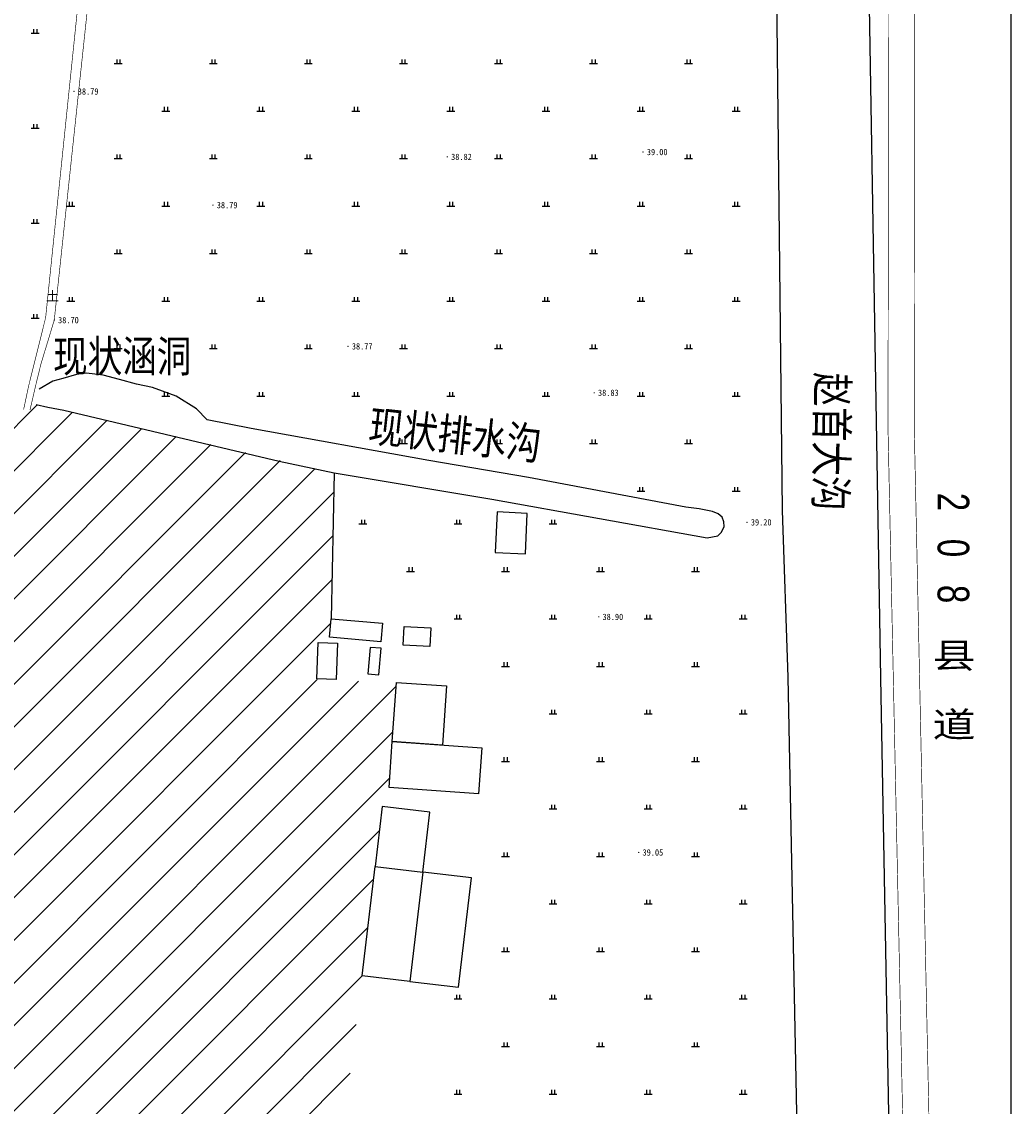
# Model space of a CAD drawing. Extents: x 456755 to 458049, y 3845626 to 3853218.
# Tile 17 of 80: x 457702 to 458014, y 3846440 to 3846783. Entities that reach past the tile are written whole.
import ezdxf
from ezdxf.enums import TextEntityAlignment as Align

# ---------------------------------------------------------------- set-up
doc = ezdxf.new("R2010")
doc.units = 0
doc.linetypes.add('X3', pattern=[5, 4, -1])
doc.layers.get('0').update_dxf_attribs({"linetype": 'CONTINUOUS'})
for name, color, linetype in [('DLSS', 4, 'CONTINUOUS'), ('DMTZ', 3, 'CONTINUOUS'), ('GCD', 1, 'CONTINUOUS'), ('JMD', 6, 'CONTINUOUS'), ('SXSS', 5, 'CONTINUOUS'), ('ZBTZ', 3, 'CONTINUOUS')]:
    doc.layers.add(name, color=color, linetype=linetype)
doc.styles.add('仿宋体', font='仿宋_GB2312.ttf', dxfattribs={"width": 0.8})
doc.styles.add('正等线体', font='simhei.ttf')
doc.styles.add('黑体', font='simhei.ttf')
doc.linetypes.add('10422', pattern='A,0.75,[150,AAA.SHX,S=0.5,R=0,X=0,Y=0.5],1.5,[177,AAA.SHX,S=1,R=0,X=0,Y=0.4],0.75', length=3)
doc.linetypes.add('1161', pattern='A,0,[149,AAA.SHX,S=0.15,R=0,X=0,Y=0],-1.6', length=1.6)
doc.linetypes.add('833', pattern='A,2,[150,AAA.SHX,S=0.8,R=0,X=0,Y=0.8],2,[150,AAA.SHX,S=2,R=0,X=0,Y=2],1e-11', length=4)
doc.linetypes.add('8352', pattern='A,1.5,[145,AAA.SHX,S=1,R=0,X=0,Y=1],1.5,-1,3,-1', length=8)

# ---------------------------------------------------------------- blocks, each defined once
blk = doc.blocks.new('GC200')
at = {"linetype": 'Continuous', "const_width": 0.2, "flags": 128}
blk.add_lwpolyline([(-0.1, 0, 1), (0.1, 0, 1)], format="xyb", close=True, dxfattribs=at)
blk = doc.blocks.new('gc119')
for p, q in [((-1.25, 0), (1.25, 0)), ((-0.5, 1.3), (-0.5, 0)), ((0.5, 1.3), (0.5, 0))]:
    blk.add_line(p, q)

msp = doc.modelspace()

# ---------------------------------------------------------------- hatches: boundary and pattern name
at = {"layer": 'JMD', "linetype": 'Continuous', "ltscale": 3}
h = msp.add_hatch(dxfattribs=at)
h.set_pattern_fill('ANSI31', color=256, scale=3, style=0)
h.set_pattern_definition([(45, (1813.1085, 541.688), (-6.73519209, 6.73519209), [])])
h.paths.add_polyline_path([(457815.73, 3846534.97), (457816.15, 3846541.05), (457817.93, 3846540.93), (457820.23, 3846574.1), (457795.16, 3846575.05), (457795.6, 3846586.7), (457799.18, 3846588.38), (457799.73, 3846596.39), (457800.65, 3846640.28), (457706.52, 3846661.82), (457686.41, 3846654.89), (457680.96, 3846654.41), (457635.32, 3846656.78), (457631.23, 3846650.28), (457628.06, 3846635.29), (457621.68, 3846635.1), (457618.09, 3846636.9), (457617.65, 3846642.13), (457617.62, 3846655.93), (457615.05, 3846659.56), (457608.63, 3846659.56), (457583.94, 3846664.36), (457541.28, 3846681.39), (457491.94, 3846688.06), (457458.14, 3846689.4), (457422.18, 3846696.18), (457398.09, 3846705.02), (457383.88, 3846711.1), (457370.74, 3846713.45), (457355.38, 3846715.14), (457339.3, 3846340.6), (457463.36, 3846336.36), (457464.04, 3846346.55), (457464.17, 3846382.19), (457468.16, 3846385.04), (457477.01, 3846386.1), (457583.88, 3846390.04), (457597.15, 3846391.44), (457598.49, 3846409.28), (457601.08, 3846421.93), (457604.36, 3846425.21), (457610.68, 3846427.34), (457620.51, 3846427.7), (457629.74, 3846427.33), (457636.18, 3846428.85), (457637.76, 3846439.07), (457652.22, 3846439.03), (457651.06, 3846397.65), (457651.37, 3846395.7), (457654.89, 3846393.64), (457658.04, 3846393.43), (457733.73, 3846387.41), (457780.1, 3846386.75), (457798.14, 3846384.82), (457801.91, 3846420.08), (457809.44, 3846481.43)])
h.paths.add_polyline_path([(457453.41, 3846480.86), (457602.66, 3846480.86), (457602.66, 3846540.27), (457453.41, 3846540.27)], flags=24)

# ---------------------------------------------------------------- linework, layer by layer
at = {"linetype": 'Continuous'}
msp.add_lwpolyline([(456966.52, 3845625.6), (458014.33, 3845625.6), (458014.33, 3847107.36), (456966.52, 3847107.36)], close=True, dxfattribs=at)
at = {"layer": 'DLSS', "linetype": 'Continuous', "const_width": 0.2, "flags": 128}
for points, elevation in [([(457975.43, 3846653.62), (457975.75, 3846944.34)], -33.29), ([(457983.73, 3846653.22), (457984.04, 3846944.33)], -33.29), ([(457704.6, 3846660.09), (457706.43, 3846668), (457708.06, 3846674.66), (457712.26, 3846688.5), (457735.63, 3846907.73), (457735.43, 3846923.14)], 5.25), ([(457988.89, 3845787.68), (457993.87, 3845787.41), (457975.43, 3846653.62)], 6.64), ([(458002.89, 3845753.06), (458002.12, 3845789.04), (457983.73, 3846653.22)], -33.29), ([(458002.89, 3845753.06), (458001.85, 3845801.67), (457983.73, 3846653.22)], -33.29)]:
    msp.add_lwpolyline(points, dxfattribs=dict(at, elevation=elevation))
at = {"layer": 'DLSS', "linetype": 'X3', "const_width": 0.2, "elevation": 5.25, "flags": 128}
msp.add_lwpolyline([(457702.59, 3846660.29), (457704.18, 3846667.74), (457706.09, 3846675.43), (457709.54, 3846689.3), (457732.09, 3846907.89), (457731.88, 3846923.1)], dxfattribs=at)
at = {"layer": 'DMTZ', "linetype": '10422', "const_width": 0.00000204, "elevation": 5.23, "flags": 128}
msp.add_lwpolyline([(457707.46, 3846666.73), (457706.52, 3846661.82)], dxfattribs=at)
at = {"layer": 'JMD', "linetype": 'Continuous', "elevation": -33.29, "flags": 128}
for points in [[(457852.02, 3846627.92), (457851.41, 3846615.12), (457860.96, 3846614.67), (457861.56, 3846627.47)], [(457799.69, 3846594.2), (457815.83, 3846592.79), (457815.32, 3846586.97), (457799.18, 3846588.38)], [(457822.73, 3846591.77), (457831.11, 3846591.3), (457830.78, 3846585.42), (457822.4, 3846585.89)], [(457801.67, 3846586.47), (457801.24, 3846575.03), (457795.16, 3846575.26), (457795.6, 3846586.7)], [(457811.93, 3846585.18), (457811.25, 3846576.82), (457814.73, 3846576.54), (457815.41, 3846584.9)], [(457820.23, 3846574.1), (457836.04, 3846573), (457834.75, 3846554.33), (457818.93, 3846555.43)], [(457818.93, 3846555.43), (457847.18, 3846553.47), (457846.18, 3846538.97), (457817.93, 3846540.93)], [(457813.5, 3846515.98), (457828.55, 3846514.22), (457830.78, 3846533.2), (457815.73, 3846534.97)], [(457828.55, 3846514.22), (457824.5, 3846479.67), (457809.44, 3846481.43), (457813.5, 3846515.98)], [(457828.55, 3846514.22), (457824.5, 3846479.67), (457839.88, 3846477.86), (457843.93, 3846512.41)]]:
    msp.add_lwpolyline(points, close=True, dxfattribs=at)
at = {"layer": 'SXSS', "linetype": '833', "flags": 128}
for points, elevation in [([(457982.52, 3846065.42), (457973.14, 3846575.56), (457967.56, 3846905.9), (457967.58, 3846922.55)], -33.29), ([(457931.64, 3846913.83), (457938.92, 3846907.55), (457941.98, 3846628.36), (457943.83, 3846575.79), (457947.65, 3846379.94)], 7.7), ([(457706.52, 3846661.82), (457710.26, 3846660.99), (457715.28, 3846660.02), (457783.25, 3846644), (457800.65, 3846640.28), (457850.39, 3846631.94), (457918.38, 3846619.78), (457921.69, 3846620.43), (457922.9, 3846621.57), (457923.71, 3846623.33), (457923.65, 3846624.81), (457923.11, 3846626.29), (457921.82, 3846627.37), (457920.07, 3846628.11), (457915.82, 3846628.92), (457911.64, 3846629.4), (457861.97, 3846638.79), (457830.45, 3846644.17), (457774.39, 3846654.26), (457760.47, 3846657.01), (457757.14, 3846660.52), (457750.77, 3846664.52), (457743.25, 3846667.27), (457738.21, 3846668.32), (457732.88, 3846669.75), (457727.74, 3846671.08), (457722.41, 3846671.74), (457719.27, 3846671.36), (457714.99, 3846670.03), (457711.85, 3846669.18), (457707.46, 3846666.73)], 5.22)]:
    msp.add_lwpolyline(points, dxfattribs=dict(at, elevation=elevation))
at = {"layer": 'ZBTZ', "linetype": '1161', "elevation": 5.22, "flags": 128}
msp.add_lwpolyline([(457800.65, 3846640.28), (457799.69, 3846594.2)], dxfattribs=at)

# ---------------------------------------------------------------- block references
at = {"layer": 'GCD', "linetype": 'Continuous'}
ref = msp.add_blockref('GC200', (457718.49, 3846760.69, 5.5), dxfattribs=at)
ref.add_attrib('height', '38.79', dxfattribs={"linetype": 'Continuous', "height": 2, "style": '正等线体', "width": 0.8}).set_placement((457719.69, 3846760.69, 5.5), align=Align.MIDDLE_LEFT)
ref = msp.add_blockref('GC200', (457898.1, 3846741.57, 5.71), dxfattribs=at)
ref.add_attrib('height', '39.00', dxfattribs={"linetype": 'Continuous', "height": 2, "style": '正等线体', "width": 0.8}).set_placement((457899.3, 3846741.57, 5.71), align=Align.MIDDLE_LEFT)
ref = msp.add_blockref('GC200', (457836.33, 3846740.04, 5.52), dxfattribs=at)
ref.add_attrib('height', '38.82', dxfattribs={"linetype": 'Continuous', "height": 2, "style": '正等线体', "width": 0.8}).set_placement((457837.53, 3846740.04, 5.52), align=Align.MIDDLE_LEFT)
ref = msp.add_blockref('GC200', (457762.36, 3846724.8, 5.5), dxfattribs=at)
ref.add_attrib('height', '38.79', dxfattribs={"linetype": 'Continuous', "height": 2, "style": '正等线体', "width": 0.8}).set_placement((457763.56, 3846724.8, 5.5), align=Align.MIDDLE_LEFT)
ref = msp.add_blockref('GC200', (457712.26, 3846688.5, 5.4), dxfattribs=at)
ref.add_attrib('height', '38.70', dxfattribs={"linetype": 'Continuous', "height": 2, "style": '正等线体', "width": 0.8}).set_placement((457713.46, 3846688.5, 5.4), align=Align.MIDDLE_LEFT)
ref = msp.add_blockref('GC200', (457804.99, 3846680.22, 5.48), dxfattribs=at)
ref.add_attrib('height', '38.77', dxfattribs={"linetype": 'Continuous', "height": 2, "style": '正等线体', "width": 0.8}).set_placement((457806.19, 3846680.22, 5.48), align=Align.MIDDLE_LEFT)
ref = msp.add_blockref('GC200', (457882.68, 3846665.57, 5.54), dxfattribs=at)
ref.add_attrib('height', '38.83', dxfattribs={"linetype": 'Continuous', "height": 2, "style": '正等线体', "width": 0.8}).set_placement((457883.88, 3846665.57, 5.54), align=Align.MIDDLE_LEFT)
ref = msp.add_blockref('GC200', (457930.92, 3846624.66, 5.91), dxfattribs=at)
ref.add_attrib('height', '39.20', dxfattribs={"linetype": 'Continuous', "height": 2, "style": '正等线体', "width": 0.8}).set_placement((457932.12, 3846624.66, 5.91), align=Align.MIDDLE_LEFT)
ref = msp.add_blockref('GC200', (457884.11, 3846594.81, 5.61), dxfattribs=at)
ref.add_attrib('height', '38.90', dxfattribs={"linetype": 'Continuous', "height": 2, "style": '正等线体', "width": 0.8}).set_placement((457885.31, 3846594.81, 5.61), align=Align.MIDDLE_LEFT)
ref = msp.add_blockref('GC200', (457896.74, 3846520.44, 5.76), dxfattribs=at)
ref.add_attrib('height', '39.05', dxfattribs={"linetype": 'Continuous', "height": 2, "style": '正等线体', "width": 0.8}).set_placement((457897.94, 3846520.44, 5.76), align=Align.MIDDLE_LEFT)
at = {"layer": 'ZBTZ', "linetype": 'Continuous'}
for p in [(457706.21, 3846779.06, -33.29), (457732.46, 3846769.49, -33.29), (457762.46, 3846769.49, -33.29), (457792.46, 3846769.49, -33.29), (457822.46, 3846769.49, -33.29), (457852.46, 3846769.49, -33.29), (457882.46, 3846769.49, -33.29), (457912.46, 3846769.49, -33.29), (457747.46, 3846754.49, -33.29), (457777.46, 3846754.49, -33.29), (457807.46, 3846754.49, -33.29), (457837.46, 3846754.49, -33.29), (457867.46, 3846754.49, -33.29), (457897.46, 3846754.49, -33.29), (457927.46, 3846754.49, -33.29), (457706.21, 3846749.06, -33.29), (457732.46, 3846739.49, -33.29), (457762.46, 3846739.49, -33.29), (457792.46, 3846739.49, -33.29), (457822.46, 3846739.49, -33.29), (457852.46, 3846739.49, -33.29), (457882.46, 3846739.49, -33.29), (457912.46, 3846739.49, -33.29), (457717.46, 3846724.49, -33.29), (457747.46, 3846724.49, -33.29), (457777.46, 3846724.49, -33.29), (457807.46, 3846724.49, -33.29), (457837.46, 3846724.49, -33.29), (457867.46, 3846724.49, -33.29), (457897.46, 3846724.49, -33.29), (457927.46, 3846724.49, -33.29), (457706.21, 3846719.06, -33.29), (457732.46, 3846709.49, -33.29), (457762.46, 3846709.49, -33.29), (457792.46, 3846709.49, -33.29), (457822.46, 3846709.49, -33.29), (457852.46, 3846709.49, -33.29), (457882.46, 3846709.49, -33.29), (457912.46, 3846709.49, -33.29), (457717.46, 3846694.49, -33.29), (457747.46, 3846694.49, -33.29), (457777.46, 3846694.49, -33.29), (457807.46, 3846694.49, -33.29), (457837.46, 3846694.49, -33.29), (457867.46, 3846694.49, -33.29), (457897.46, 3846694.49, -33.29), (457927.46, 3846694.49, -33.29), (457706.21, 3846689.06, -33.29), (457732.46, 3846679.49, -33.29), (457762.46, 3846679.49, -33.29), (457792.46, 3846679.49, -33.29), (457822.46, 3846679.49, -33.29), (457852.46, 3846679.49, -33.29), (457882.46, 3846679.49, -33.29), (457912.46, 3846679.49, -33.29), (457747.46, 3846664.49, -33.29), (457777.46, 3846664.49, -33.29), (457807.46, 3846664.49, -33.29), (457837.46, 3846664.49, -33.29), (457867.46, 3846664.49, -33.29), (457897.46, 3846664.49, -33.29), (457927.46, 3846664.49, -33.29), (457822.46, 3846649.49, -33.29), (457852.46, 3846649.49, -33.29), (457882.46, 3846649.49, -33.29), (457912.46, 3846649.49, -33.29), (457897.46, 3846634.49, -33.29), (457927.46, 3846634.49, -33.29), (457809.69, 3846624.17, -33.29), (457839.69, 3846624.17, -33.29), (457869.69, 3846624.17, -33.29), (457824.69, 3846609.17, -33.29), (457854.69, 3846609.17, -33.29), (457884.69, 3846609.17, -33.29), (457914.69, 3846609.17, -33.29), (457839.69, 3846594.17, -33.29), (457869.69, 3846594.17, -33.29), (457899.69, 3846594.17, -33.29), (457929.69, 3846594.17, -33.29), (457854.69, 3846579.17, -33.29), (457884.69, 3846579.17, -33.29), (457914.69, 3846579.17, -33.29), (457869.69, 3846564.17, -33.29), (457899.69, 3846564.17, -33.29), (457929.69, 3846564.17, -33.29), (457854.69, 3846549.17, -33.29), (457884.69, 3846549.17, -33.29), (457914.69, 3846549.17, -33.29), (457869.69, 3846534.17, -33.29), (457899.69, 3846534.17, -33.29), (457929.69, 3846534.17, -33.29), (457854.69, 3846519.17, -33.29), (457884.69, 3846519.17, -33.29), (457914.69, 3846519.17, -33.29), (457869.69, 3846504.17, -33.29), (457899.69, 3846504.17, -33.29), (457929.69, 3846504.17, -33.29), (457854.69, 3846489.17, -33.29), (457884.69, 3846489.17, -33.29), (457914.69, 3846489.17, -33.29), (457839.69, 3846474.17, -33.29), (457869.69, 3846474.17, -33.29), (457899.69, 3846474.17, -33.29), (457929.69, 3846474.17, -33.29), (457854.69, 3846459.17, -33.29), (457884.69, 3846459.17, -33.29), (457914.69, 3846459.17, -33.29), (457839.69, 3846444.17, -33.29), (457869.69, 3846444.17, -33.29), (457899.69, 3846444.17, -33.29), (457929.69, 3846444.17, -33.29)]:
    msp.add_blockref('gc119', p, dxfattribs=at)

# ---------------------------------------------------------------- texts
at = {"color": 4, "linetype": 'Continuous', "insert": (458001.06, 3846634, -33.29), "char_height": 10, "attachment_point": 1, "rotation": 270, "style": '仿宋体'}
msp.add_mtext('{\\f@PMingLiU-ExtB|b0|i0|c0|p18;2\\f@PMingLiU-ExtB|b0|i0|c134|p18;   \\f@PMingLiU-ExtB|b0|i0|c0|p18;0\\f@PMingLiU-ExtB|b0|i0|c134|p18;   \\f@PMingLiU-ExtB|b0|i0|c0|p18;8} {\\f@FangSong_GB2312|b0|i0|c134|p49; 县  道}', dxfattribs=at)
at = {"layer": 'DLSS', "linetype": 'Continuous', "style": '黑体'}
msp.add_text('土', height=3, dxfattribs=at).set_placement((457711.72, 3846696.24, -33.29), align=Align.MIDDLE)
at = {"layer": 'DLSS', "color": 1, "linetype": 'X3', "style": '仿宋体', "width": 0.8}
msp.add_text('现状涵洞', height=10, dxfattribs=at).set_placement((457711.88, 3846672.11, -33.29))
at = {"layer": 'SXSS', "linetype": '8352', "style": '仿宋体', "width": 0.8}
for s, rotation, p in [('赵首大沟', 269.2016, (457952.89, 3846672.09, -33.29)), ('现状排水沟', 353.7247, (457811.1, 3846650.28, -33.29))]:
    msp.add_text(s, height=10, rotation=rotation, dxfattribs=at).set_placement(p)

doc.saveas('drawing.dxf')
